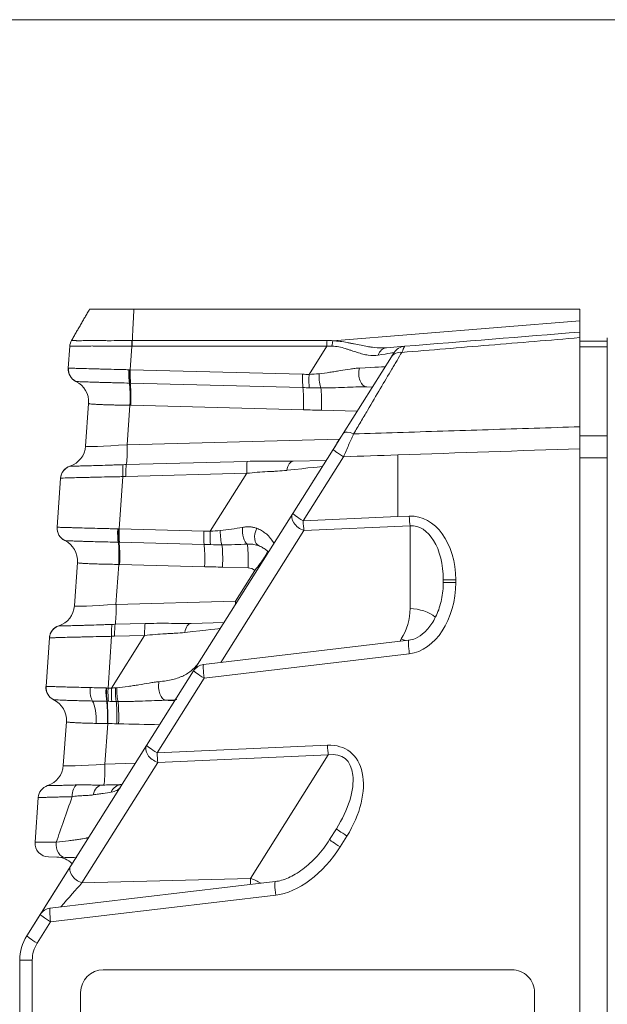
# Model space of a CAD drawing. Header units: millimetres. Extents: x 0 to 837, y 0 to 589.
# Tile 87 of 166: x 476 to 489, y 359 to 380. Entities that reach past the tile are written whole.
import ezdxf

# ---------------------------------------------------------------- set-up
doc = ezdxf.new("R2010")
doc.units = ezdxf.units.MM
doc.layers.add('1', color=7, linetype='Continuous', true_color=0xffffff)

msp = doc.modelspace()

# ---------------------------------------------------------------- linework, layer by layer
at = {"layer": '1', "color": 251, "linetype": 'Continuous', "lineweight": 18}
msp.add_line((510.845, 380.215), (373.329, 380.215), dxfattribs=at)
at = {"layer": '1', "color": 143, "linetype": 'Continuous', "lineweight": 18}
for p, q in [((478.402, 373.859), (488.195, 373.859)), ((488.195, 373.859), (488.195, 373.608)), ((488.195, 373.608), (488.195, 373.359)), ((488.195, 373.235), (488.195, 371.279)), ((488.795, 373.234), (488.795, 371.28)), ((476.961, 372.566), (476.995, 373.046)), ((483.946, 373.014), (484.345, 373.046)), ((484.055, 372.812), (484.115, 372.907)), ((482.998, 371.134), (484.055, 372.812)), ((483.638, 372.15), (483.519, 372.153)), ((477.343, 370.856), (477.408, 371.792)), ((482.775, 370.78), (482.998, 371.134)), ((481.89, 369.375), (482.775, 370.78)), ((488.795, 250.923), (488.795, 370.796)), ((481.9, 370.523), (482.625, 370.542)), ((476.717, 369.073), (476.792, 370.151)), ((476.792, 370.151), (476.792, 370.151)), ((479.714, 365.921), (481.89, 369.375)), ((477.098, 367.349), (477.164, 368.298)), ((485.195, 367.862), (485.195, 367.916)), ((479.658, 366.964), (480.383, 366.983)), ((476.473, 365.579), (476.547, 366.644)), ((484.437, 366.592), (479.932, 366.059)), ((478.682, 364.283), (479.714, 365.921)), ((476.852, 363.843), (476.92, 364.804)), ((477.016, 361.639), (478.682, 364.283)), ((477.703, 363.413), (477.734, 363.414)), ((476.233, 362.157), (476.302, 363.138)), ((482.699, 362.217), (482.849, 362.455)), ((476.895, 361.827), (476.525, 361.836)), ((476.049, 360.104), (477.016, 361.639)), ((476.049, 360.104), (477.016, 361.639)), ((476.433, 360.712), (477.016, 361.639)), ((481.504, 361.295), (476.563, 360.71)), ((476.049, 360.104), (476.344, 360.572)), ((475.895, 262.148), (475.895, 359.571))]:
    msp.add_line(p, q, dxfattribs=at)
at = {"layer": '1', "color": 143, "linetype": 'Continuous', "lineweight": 13}
for p, q in [((482.769, 373.167), (488.195, 373.608)), ((478.367, 373.174), (482.642, 373.174)), ((478.359, 373.047), (478.323, 372.53)), ((482.638, 373.048), (478.364, 373.048)), ((482.247, 372.427), (482.638, 373.048)), ((478.323, 372.53), (482.106, 372.431)), ((482.113, 372.139), (478.33, 372.238)), ((478.315, 371.751), (478.255, 370.886)), ((482.125, 371.652), (478.333, 371.751)), ((483.304, 371.619), (482.517, 371.64)), ((478.255, 370.886), (482.919, 371.008)), ((478.236, 370.45), (480.891, 370.519)), ((483.005, 370.621), (482.119, 369.215)), ((484.195, 370.661), (484.195, 369.307)), ((476.999, 370.415), (476.999, 370.415)), ((480.88, 370.257), (478.225, 370.188)), ((480.078, 368.984), (480.88, 370.257)), ((478.159, 370.185), (478.079, 369.037)), ((482.119, 369.215), (484.195, 369.307)), ((484.195, 369.307), (484.448, 369.318)), ((478.079, 369.037), (479.937, 368.988)), ((482.136, 369.003), (480.309, 366.103)), ((484.465, 369.106), (482.136, 369.003)), ((484.465, 367.287), (484.465, 369.106)), ((479.944, 368.696), (478.086, 368.744)), ((478.071, 368.258), (478.009, 367.38)), ((479.956, 368.208), (478.089, 368.257)), ((480.908, 368.182), (480.348, 368.197)), ((480.631, 367.448), (481.059, 368.127)), ((485.195, 367.916), (485.471, 367.916)), ((485.471, 367.916), (485.471, 367.862)), ((485.195, 367.862), (485.471, 367.862)), ((478.009, 367.38), (480.631, 367.448)), ((476.754, 366.909), (476.754, 366.909)), ((477.991, 366.943), (478.649, 366.96)), ((477.914, 366.679), (477.835, 365.544)), ((477.91, 365.542), (478.638, 366.698)), ((478.638, 366.698), (477.98, 366.681)), ((484.24, 366.569), (484.272, 366.62)), ((484.448, 366.294), (479.943, 365.761)), ((479.943, 365.761), (478.911, 364.123)), ((477.827, 364.765), (477.764, 363.873)), ((478.911, 364.123), (482.653, 364.288)), ((482.67, 364.076), (478.928, 363.911)), ((480.961, 361.364), (482.67, 364.076)), ((478.928, 363.911), (477.262, 361.267)), ((477.764, 363.873), (478.435, 363.891)), ((476.508, 363.402), (476.509, 363.402)), ((483.078, 362.295), (482.929, 362.057)), ((477.262, 361.267), (480.961, 361.364)), ((481.515, 360.997), (476.574, 360.413)), ((476.574, 360.413), (476.278, 359.944)), ((475.895, 359.571), (476.171, 359.571)), ((476.171, 359.571), (476.171, 262.148))]:
    msp.add_line(p, q, dxfattribs=at)
at = {"layer": '1', "color": 252, "linetype": 'Continuous', "lineweight": 18}
for p, q in [((488.195, 373.159), (488.795, 373.159)), ((488.195, 371.279), (488.195, 371.08)), ((488.795, 371.28), (488.795, 371.08)), ((488.195, 370.596), (488.195, 371.08)), ((488.795, 371.08), (488.795, 370.796))]:
    msp.add_line(p, q, dxfattribs=at)
at = {"layer": '1', "color": 252, "linetype": 'Continuous', "lineweight": 13}
for p, q in [((488.795, 373.034), (488.195, 373.034)), ((488.195, 371.08), (488.795, 371.08)), ((488.795, 370.596), (488.195, 370.596))]:
    msp.add_line(p, q, dxfattribs=at)
at = {"layer": '1', "color": 18, "linetype": 'Continuous', "lineweight": 18}
for p, q in [((486.7, 359.359), (477.73, 359.359)), ((477.231, 358.859), (477.231, 341.859)), ((487.198, 341.859), (487.198, 358.859))]:
    msp.add_line(p, q, dxfattribs=at)
at = {"layer": '1', "color": 143, "linetype": 'Continuous', "lineweight": 18}
for centre, radius, start, end in [((484.369, 372.747), 0.3, 94.648, 147.7895), ((477.26, 372.545), 0.3, 176, 243.9757), ((476.844, 370.891), 0.5, 288.0243, 356), ((477.092, 370.13), 0.3, 108.0243, 176), ((477.016, 369.052), 0.3, 176, 243.9757), ((476.599, 367.384), 0.5, 288.0243, 356), ((476.846, 366.624), 0.3, 108.0243, 176), ((479.968, 365.761), 0.3, 96.7486, 147.7895), ((476.772, 365.558), 0.3, 176, 243.9757), ((476.354, 363.878), 0.5, 288.0243, 356), ((476.601, 363.117), 0.3, 108.0243, 176), ((476.533, 362.136), 0.3, 176, 268.5), ((476.695, 361.332), 0.5, 45.3189, 88.5), ((476.598, 360.413), 0.3, 96.7486, 147.7895), ((476.895, 359.571), 1, 147.7895, 180)]:
    msp.add_arc(centre, radius, start, end, dxfattribs=at)
at = {"layer": '1', "color": 143, "linetype": 'Continuous', "lineweight": 13}
for centre, radius, start, end in [((480.902, 367.932), 0.25, 51.0736, 88.5), ((476.871, 359.571), 0.7, 147.7895, 180)]:
    msp.add_arc(centre, radius, start, end, dxfattribs=at)
at = {"layer": '1', "color": 143, "linetype": 'Continuous', "lineweight": 18}
for centre, major_axis, ratio, start_param, end_param in [((477.294, 373.025), (0.299, -0.021), 0.999986, 2.687809, 3.141593), ((477.261, 372.545), (-0.132, -0.27), 0.999868, 5.095789, 6.283185), ((476.909, 371.827), (-0.499, 0.035), 0.999999, 3.141593, 4.326301), ((477.092, 370.13), (0.299, -0.021), 0.999911, 2.733065, 3.141593), ((476.665, 368.333), (0.499, -0.035), 0.999999, 0, 1.184708), ((476.846, 366.623), (-0.299, 0.021), 0.999911, 5.862923, 6.283185), ((476.772, 365.558), (0.132, 0.27), 0.999868, 1.954197, 3.141593), ((476.773, 365.558), (0.126, 0.272), 0.998812, 1.932224, 3.120736), ((476.421, 364.839), (-0.499, 0.035), 0.999999, 3.141593, 4.326301)]:
    msp.add_ellipse(centre, major_axis=major_axis, ratio=ratio, start_param=start_param, end_param=end_param, dxfattribs=at)
at = {"layer": '1', "color": 143, "linetype": 'Continuous', "lineweight": 13}
for centre, major_axis, ratio, start_param, end_param in [((478.385, 373.023), (-0.005, 0.3), 0.086118, 1.045864, 1.488242), ((482.665, 373.024), (0, 0.3), 0.087443, 1.047198, 1.489655), ((480.122, 369.383), (2.94, 3.56), 0.301184, 0.224371, 0.286894), ((480.099, 369.533), (3.062, 3.471), 0.359101, 0.244261, 0.306784), ((482.792, 373.017), (0.035, 0.298), 0.152544, 1.061165, 1.473753), ((483.97, 372.715), (-0.024, 0.299), 0.752324, 0, 1.043453), ((482.127, 372.565), (1.988, 0.342), 0.002462, 6.28097, 6.886789), ((484.309, 372.652), (-0.254, 0.16), 0.81348, 5.277776, 6.283185), ((477.262, 372.545), (-0.126, -0.272), 0.998812, 5.073817, 6.262329), ((478.323, 372.506), (-0.005, -0.3), 0.110731, 4.631694, 5.818585), ((478.34, 372.506), (-0.007, -0.3), 0.0966, 4.632952, 5.819588), ((478.349, 372.506), (-0.008, -0.3), 0.089526, 4.633564, 5.819964), ((482.132, 372.407), (-0.008, -0.3), 0.089526, 4.633564, 5.819964), ((482.273, 372.403), (-0.009, -0.3), 0.089905, 4.634, 5.8204), ((482.524, 372.401), (0.006, -0.3), 0.186297, 4.564253, 5.830813), ((483.527, 372.453), (-0.008, -0.3), 0.630219, 4.336656, 6.283185), ((482.08, 372.491), (1.839, 0.105), 0.002954, 6.28108, 7.088394), ((478.272, 371.792), (0.014, 0.5), 0.089599, 4.633649, 5.819655), ((478.29, 371.791), (0.013, 0.5), 0.089526, 4.633564, 5.81992), ((482.081, 371.692), (0.013, 0.5), 0.089526, 4.633564, 5.819964), ((482.474, 371.68), (0.013, 0.5), 0.089526, 4.633564, 5.837385), ((483.252, 370.974), (-0.254, 0.16), 0.394384, 5.056053, 6.283185), ((478.35, 370.93), (1.008, 0.075), 0.036781, 3.136273, 4.614339), ((478.211, 370.927), (0.013, -0.5), 0.085301, 0.300994, 1.487394), ((483.029, 370.621), (-0.254, 0.16), 0.043295, 0, 1.502181), ((480.906, 370.233), (-0.008, 0.3), 0.085301, 0.300994, 1.487394), ((481.908, 370.223), (0.008, -0.3), 0.512573, 3.141593, 4.362434), ((477.092, 370.13), (0.299, -0.021), 0.999911, 1.953257, 2.733065), ((478.185, 370.161), (-0.013, 0.3), 0.083918, 0.296851, 1.485996), ((478.251, 370.163), (-0.008, 0.3), 0.085301, 0.300994, 1.487394), ((480.63, 370.19), (1.909, 0.217), 0.002715, 6.281012, 7.219727), ((482.143, 369.215), (0.254, -0.16), 0.654571, 3.141593, 5.074911), ((482.143, 369.215), (-0.254, 0.16), 0.043295, 0, 1.502181), ((482.143, 369.215), (0.013, -0.3), 0.080955, 4.708805, 5.494834), ((484.421, 367.831), (0.119, 1.485), 0.702494, 4.826127, 6.370744), ((484.473, 369.318), (0.013, -0.3), 0.080955, 4.708805, 5.494834), ((477.016, 369.052), (0.132, 0.27), 0.999868, 1.954197, 3.141593), ((477.017, 369.051), (0.126, 0.272), 0.998812, 1.932224, 3.120736), ((478.079, 369.013), (0.005, 0.3), 0.110731, 1.490102, 2.676992), ((478.096, 369.012), (-0.007, -0.3), 0.0966, 4.632952, 5.819588), ((478.105, 369.012), (0.008, 0.3), 0.089526, 1.491972, 2.678371), ((479.963, 368.964), (0.008, 0.3), 0.089526, 1.491972, 2.678371), ((480.104, 368.96), (0.009, 0.3), 0.089905, 1.492408, 2.678807), ((480.354, 368.958), (-0.006, 0.3), 0.186297, 1.42266, 2.68922), ((480.905, 368.989), (-0.022, 0.299), 0.396805, 1.261909, 2.828959), ((481.269, 368.939), (0.117, 0.276), 0.664207, 1.447029, 3.141593), ((484.445, 367.831), (0.076, 1.275), 0.585237, 4.814407, 6.359024), ((478.027, 368.298), (-0.014, -0.5), 0.089599, 1.492056, 2.678063), ((478.045, 368.298), (-0.013, -0.5), 0.089526, 1.491972, 2.678327), ((479.912, 368.249), (-0.013, -0.5), 0.089526, 1.491972, 2.678371), ((480.305, 368.237), (0.013, 0.5), 0.089526, 4.633564, 5.837385), ((480.865, 368.222), (0.013, 0.5), 0.089526, 4.633564, 5.995792), ((481.015, 368.167), (-0.314, -0.389), 0.118734, 1.562503, 3.141593), ((484.421, 367.776), (0.119, 1.485), 0.702494, 3.281511, 4.826127), ((480.588, 367.489), (-0.013, 0.5), 0.085301, 4.488242, 4.628986), ((478.105, 367.424), (1.008, 0.075), 0.036781, 3.136273, 4.614339), ((477.966, 367.42), (0.013, -0.5), 0.085301, 0.300994, 1.487394), ((483.215, 367.287), (1.25, 0), 1, 5.721005, 6.283185), ((484.445, 366.757), (0.75, 0), 0.707107, 0.705793, 1.544616), ((476.846, 366.623), (-0.299, 0.021), 0.999911, 5.09485, 5.862923), ((477.94, 366.655), (-0.013, 0.3), 0.083918, 0.296851, 1.485996), ((478.006, 366.657), (0.008, -0.3), 0.085301, 3.442587, 4.628986), ((478.664, 366.674), (-0.008, 0.3), 0.085301, 0.300994, 1.487394), ((479.666, 366.664), (0.008, -0.3), 0.512573, 3.141593, 4.362434), ((478.388, 366.631), (1.909, 0.217), 0.002715, 6.281012, 7.219727), ((484.253, 366.09), (0.635, -0.4), 0.654571, 1.793606, 1.933318), ((484.473, 366.294), (-0.035, 0.298), 0.080476, 0.006361, 1.561274), ((479.968, 365.761), (-0.254, 0.16), 0.043295, 0, 1.502181), ((479.968, 365.761), (-0.035, 0.298), 0.080476, 0.00001, 1.561274), ((477.547, 365.525), (0.007, 0.3), 0.35166, 1.483577, 2.670059), ((477.825, 365.52), (0.004, 0.3), 0.118205, 1.489377, 2.676326), ((477.833, 365.52), (0.004, 0.3), 0.11168, 1.48978, 2.676723), ((477.861, 365.52), (0.008, 0.3), 0.089493, 1.491934, 2.678334), ((477.936, 365.518), (0.008, 0.3), 0.089545, 1.491994, 2.678393), ((478.033, 365.516), (0.002, 0.3), 0.127641, 1.465731, 2.678802), ((478.071, 365.516), (-0.001, 0.3), 0.142144, 1.454945, 2.680127), ((479.117, 365.574), (-0.006, 0.3), 0.580697, 1.187611, 3.062749), ((479.851, 368.25), (44.417, -0.925), 0.067314, 4.697071, 4.701469), ((477.403, 364.815), (0.013, 0.5), 0.343506, 4.626959, 5.813292), ((477.773, 364.806), (0.012, 0.5), 0.095877, 4.633171, 5.819131), ((477.783, 364.806), (0.013, 0.5), 0.089454, 4.633482, 5.819447), ((477.984, 364.801), (0.012, 0.5), 0.089417, 4.63344, 5.822484), ((478.023, 364.8), (0.012, 0.5), 0.089278, 4.633282, 5.824793), ((479.895, 368.21), (44.413, -0.884), 0.078542, 4.67278, 4.69311), ((478.936, 364.123), (0.254, -0.16), 0.654571, 3.141593, 5.074911), ((478.936, 364.123), (-0.254, 0.16), 0.043295, 0, 1.502181), ((482.143, 362.78), (0.976, 1.383), 0.619087, 4.796741, 6.730059), ((482.677, 364.288), (0.013, -0.3), 0.080955, 4.708805, 5.494834), ((478.936, 364.123), (0.013, -0.3), 0.080955, 4.708805, 5.494834), ((482.168, 362.78), (0.846, 1.233), 0.500283, 4.790842, 6.72416), ((477.86, 363.917), (1.008, 0.075), 0.036781, 3.136273, 4.614339), ((477.721, 363.914), (-0.013, 0.5), 0.085301, 3.141593, 4.628986), ((476.601, 363.117), (-0.299, 0.021), 0.999911, 5.09485, 6.283185), ((477.196, 363.129), (0.01, -0.3), 0.500098, 3.407744, 4.59483), ((477.711, 363.113), (0.008, -0.3), 0.699306, 3.141593, 4.402215), ((478.143, 363.124), (0.008, -0.3), 0.901843, 3.141593, 4.223593), ((478.008, 366.027), (1.886, 5.475), 0.005038, 3.929306, 4.162849), ((483.103, 362.295), (-0.254, 0.16), 0.043295, 0, 1.502181), ((477.733, 362.105), (1.5, -0.052), 0.015001, 2.334566, 3.141069), ((476.902, 362.127), (-0.008, -0.3), 0.691468, 4.627943, 6.283185), ((481.991, 362.539), (1.002, 1.427), 0.600947, 3.634959, 4.795406), ((482.953, 362.057), (-0.254, 0.16), 0.043295, 0, 1.502181), ((477.27, 361.479), (0.254, -0.16), 0.654571, 3.141593, 5.074911), ((476.772, 360.689), (0.713, 0.819), 0.012841, 0.798834, 1.521978), ((480.941, 360.833), (-0.635, 0.4), 0.654571, 4.734979, 5.074911), ((480.918, 360.798), (0.013, 0.801), 0.059026, 5.285886, 5.498604), ((481.539, 360.997), (-0.035, 0.298), 0.080476, 0.003792, 1.561274), ((476.598, 360.413), (-0.254, 0.16), 0.043295, 0, 1.502181), ((476.598, 360.413), (-0.035, 0.298), 0.080476, 0.00001, 1.561274), ((476.303, 359.944), (-0.254, 0.16), 0.043295, 0, 1.502181)]:
    msp.add_ellipse(centre, major_axis=major_axis, ratio=ratio, start_param=start_param, end_param=end_param, dxfattribs=at)
at = {"layer": '1', "color": 18, "linetype": 'Continuous', "lineweight": 18}
for centre, start_param, end_param in [((477.73, 358.859), 3.141593, 4.712389), ((486.7, 358.859), 1.570796, 3.141593)]:
    msp.add_ellipse(centre, major_axis=(0, -0.5), ratio=0.996711, start_param=start_param, end_param=end_param, dxfattribs=at)
at = {"layer": '1', "color": 143, "linetype": 'Continuous', "lineweight": 18}
for points, degree in [([(477.034, 373.175), (477.429, 373.859)], 1), ([(484.345, 373.046), (485.628, 373.151), (486.912, 373.255), (488.195, 373.359)], 3), ([(477.129, 372.276), (477.129, 372.276), (477.129, 372.276), (477.13, 372.275)], 3), ([(477.13, 372.275), (477.129, 372.276), (477.129, 372.276), (477.129, 372.276)], 3), ([(488.195, 370.797), (488.195, 340.665)], 1), ([(476.885, 368.782), (476.885, 368.782), (476.885, 368.782), (476.885, 368.782)], 3), ([(476.885, 368.782), (476.885, 368.782), (476.885, 368.782), (476.885, 368.782)], 3), ([(476.473, 365.579), (476.473, 365.58), (476.474, 365.58), (476.474, 365.58)], 3), ([(476.64, 365.289), (476.64, 365.289), (476.64, 365.289), (476.64, 365.289)], 3), ([(477.152, 361.82), (477.072, 361.822), (476.986, 361.824), (476.895, 361.827)], 3), ([(475.895, 359.573), (475.895, 359.574), (475.895, 359.574), (475.895, 359.575)], 3)]:
    msp.add_open_spline(points, degree=degree, dxfattribs=at)
for points, knots in [([(477.429, 373.859), (477.429, 373.859), (477.429, 373.859), (477.44, 373.859), (477.565, 373.859), (477.942, 373.859), (478.168, 373.859), (478.402, 373.859)], [0, 0, 0, 0, 0.02412, 0.02412, 0.555511, 0.555511, 1, 1, 1, 1]), ([(488.195, 373.359), (488.195, 373.359), (488.195, 373.354), (488.195, 373.338), (488.195, 373.323), (488.195, 373.317), (488.195, 373.304), (488.195, 373.297), (488.195, 373.273), (488.195, 373.255), (488.195, 373.235)], [0, 0, 0, 0, 0.25, 0.5, 0.5, 0.625, 0.625, 0.75, 0.75, 1, 1, 1, 1]), ([(477.034, 373.175), (477.023, 373.156), (477.014, 373.135), (477.001, 373.091), (476.996, 373.069), (476.995, 373.046)], [0, 0, 0, 0, 0.5, 0.5, 1, 1, 1, 1]), ([(484.055, 372.812), (484.064, 372.827), (484.073, 372.84), (484.088, 372.864), (484.094, 372.874), (484.105, 372.89), (484.112, 372.903), (484.115, 372.907), (484.115, 372.907)], [0, 0, 0, 0, 0.250194, 0.250194, 0.500388, 0.500388, 0.750582, 1, 1, 1, 1]), ([(482.775, 370.78), (482.814, 370.841), (482.851, 370.901), (482.907, 370.99), (482.926, 371.019), (482.953, 371.063), (482.962, 371.077), (482.98, 371.106), (482.989, 371.12), (482.998, 371.134)], [0, 0, 0, 0, 0.5, 0.5, 0.75, 0.75, 0.875, 0.875, 1, 1, 1, 1]), ([(488.195, 371.279), (488.195, 371.242), (488.195, 371.166), (488.195, 371.087), (488.195, 371.026), (488.195, 371.006), (488.195, 370.964), (488.195, 370.944), (488.195, 370.881), (488.195, 370.839), (488.195, 370.797)], [0, 0, 0, 0, 0.25, 0.5, 0.5, 0.625, 0.625, 0.75, 0.75, 1, 1, 1, 1]), ([(480.891, 370.519), (480.978, 370.521), (481.064, 370.523), (481.235, 370.524), (481.32, 370.523), (481.488, 370.522), (481.572, 370.521), (481.738, 370.521), (481.82, 370.521), (481.9, 370.523)], [0, 0, 0, 0, 0.25, 0.25, 0.5, 0.5, 0.75, 0.75, 1, 1, 1, 1]), ([(482.374, 370.143), (482.374, 370.143), (482.367, 370.133), (482.346, 370.1), (482.313, 370.047), (482.307, 370.037)], [0, 0, 0, 0, 0.302536, 0.879795, 1, 1, 1, 1]), ([(481.366, 368.524), (481.36, 368.53), (481.353, 368.536), (481.336, 368.551), (481.326, 368.559), (481.294, 368.583), (481.271, 368.6), (481.216, 368.632), (481.186, 368.648), (481.151, 368.663)], [0, 0, 0, 0, 0.134087, 0.134087, 0.307269, 0.307269, 0.653635, 0.653635, 1, 1, 1, 1]), ([(485.195, 367.862), (485.195, 367.799), (485.185, 367.611), (485.123, 367.311), (484.982, 366.998), (484.8, 366.767), (484.611, 366.633), (484.488, 366.6), (484.437, 366.592)], [0, 0, 0, 0, 0.117005, 0.354626, 0.573072, 0.757647, 0.905045, 1, 1, 1, 1]), ([(478.649, 366.96), (478.736, 366.963), (478.822, 366.964), (478.993, 366.965), (479.078, 366.965), (479.246, 366.964), (479.33, 366.963), (479.496, 366.962), (479.578, 366.962), (479.658, 366.964)], [0, 0, 0, 0, 0.25, 0.25, 0.5, 0.5, 0.75, 0.75, 1, 1, 1, 1]), ([(477.703, 363.413), (477.747, 363.414), (477.789, 363.415), (477.849, 363.417), (477.869, 363.417), (477.908, 363.418), (477.927, 363.419), (478.018, 363.421), (478.081, 363.423), (478.135, 363.424)], [0, 0, 0, 0, 0.25, 0.25, 0.375, 0.375, 0.5, 0.5, 1, 1, 1, 1]), ([(482.699, 362.217), (482.658, 362.153), (482.53, 361.967), (482.286, 361.697), (481.971, 361.458), (481.704, 361.333), (481.551, 361.302), (481.504, 361.295)], [0, 0, 0, 0, 0.147006, 0.436917, 0.697382, 0.908416, 1, 1, 1, 1])]:
    msp.add_open_spline(points, degree=3, knots=knots, dxfattribs=at)
at = {"layer": '1', "color": 143, "linetype": 'Continuous', "lineweight": 13}
for points, degree in [([(478.402, 373.859), (478.367, 373.173)], 1), ([(478.361, 373.173), (478.363, 373.173), (478.365, 373.173), (478.367, 373.173)], 3), ([(478.364, 373.047), (478.362, 373.047), (478.361, 373.047), (478.359, 373.047)], 3), ([(476.961, 372.566), (476.961, 372.566), (476.961, 372.567), (476.961, 372.567)], 3), ([(476.961, 372.567), (476.962, 372.567), (476.962, 372.567), (476.963, 372.567)], 3), ([(478.29, 372.531), (478.298, 372.531), (478.305, 372.531), (478.312, 372.531)], 3), ([(478.312, 372.531), (478.316, 372.53), (478.319, 372.53), (478.323, 372.53)], 3), ([(482.106, 372.431), (482.153, 372.43), (482.2, 372.429), (482.247, 372.427)], 3), ([(482.247, 372.427), (482.321, 372.431), (482.395, 372.436), (482.467, 372.444)], 3), ([(478.321, 372.238), (478.316, 372.238), (478.31, 372.238), (478.304, 372.238)], 3), ([(478.33, 372.238), (478.327, 372.238), (478.324, 372.238), (478.321, 372.238)], 3), ([(482.253, 372.135), (482.206, 372.136), (482.16, 372.138), (482.113, 372.139)], 3), ([(482.505, 372.131), (482.421, 372.131), (482.337, 372.132), (482.253, 372.135)], 3), ([(478.333, 371.751), (478.327, 371.751), (478.321, 371.751), (478.315, 371.751)], 3), ([(482.517, 371.64), (482.452, 371.642), (482.321, 371.646), (482.19, 371.65), (482.125, 371.652)], 3), ([(488.195, 370.797), (486.862, 370.752), (485.528, 370.706), (484.195, 370.661)], 3), ([(484.195, 370.661), (483.798, 370.648), (483.402, 370.634), (483.005, 370.621)], 3), ([(478.166, 370.447), (478.189, 370.448), (478.213, 370.449), (478.236, 370.45)], 3), ([(478.225, 370.188), (478.203, 370.187), (478.181, 370.186), (478.159, 370.185)], 3), ([(476.717, 369.073), (476.717, 369.073), (476.717, 369.073), (476.717, 369.073)], 3), ([(476.717, 369.073), (476.717, 369.073), (476.718, 369.073), (476.719, 369.073)], 3), ([(478.046, 369.038), (478.053, 369.037), (478.061, 369.037), (478.068, 369.037)], 3), ([(478.068, 369.037), (478.071, 369.037), (478.075, 369.037), (478.079, 369.037)], 3), ([(479.937, 368.988), (479.984, 368.987), (480.031, 368.985), (480.078, 368.984)], 3), ([(480.078, 368.984), (480.152, 368.988), (480.225, 368.993), (480.298, 369.001)], 3), ([(478.077, 368.744), (478.071, 368.745), (478.065, 368.745), (478.059, 368.745)], 3), ([(478.086, 368.744), (478.083, 368.744), (478.08, 368.744), (478.077, 368.744)], 3), ([(480.084, 368.692), (480.037, 368.693), (479.991, 368.694), (479.944, 368.696)], 3), ([(480.336, 368.688), (480.252, 368.687), (480.168, 368.689), (480.084, 368.692)], 3), ([(478.089, 368.257), (478.083, 368.258), (478.077, 368.258), (478.071, 368.258)], 3), ([(480.348, 368.197), (480.283, 368.198), (480.152, 368.203), (480.021, 368.207), (479.956, 368.208)], 3), ([(477.921, 366.941), (477.944, 366.942), (477.967, 366.942), (477.991, 366.943)], 3), ([(477.98, 366.681), (477.958, 366.681), (477.936, 366.68), (477.914, 366.679)], 3), ([(476.473, 365.579), (476.473, 365.579), (476.473, 365.579), (476.473, 365.579)], 3), ([(477.8, 365.545), (477.812, 365.545), (477.823, 365.544), (477.835, 365.544)], 3), ([(477.835, 365.544), (477.86, 365.543), (477.885, 365.543), (477.91, 365.542)], 3), ([(477.91, 365.542), (477.938, 365.544), (477.967, 365.546), (477.995, 365.548)], 3), ([(477.995, 365.548), (478.006, 365.549), (478.018, 365.55), (478.029, 365.551)], 3), ([(479.348, 365.29), (479.274, 365.282), (479.194, 365.277), (479.109, 365.275)], 3), ([(477.806, 365.253), (477.752, 365.254), (477.646, 365.255), (477.543, 365.257), (477.493, 365.259)], 3), ([(477.814, 365.252), (477.811, 365.252), (477.809, 365.253), (477.806, 365.253)], 3), ([(477.842, 365.252), (477.833, 365.252), (477.823, 365.252), (477.814, 365.252)], 3), ([(477.917, 365.25), (477.892, 365.25), (477.867, 365.251), (477.842, 365.252)], 3), ([(478.015, 365.248), (477.982, 365.248), (477.949, 365.249), (477.917, 365.25)], 3), ([(478.053, 365.248), (478.04, 365.248), (478.028, 365.248), (478.015, 365.248)], 3), ([(477.82, 364.765), (477.778, 364.766), (477.694, 364.766), (477.613, 364.767), (477.573, 364.768)], 3), ([(477.827, 364.765), (477.824, 364.765), (477.822, 364.765), (477.82, 364.765)], 3), ([(478.027, 364.76), (477.96, 364.762), (477.893, 364.764), (477.827, 364.765)], 3), ([(478.067, 364.759), (478.054, 364.759), (478.04, 364.76), (478.027, 364.76)], 3)]:
    msp.add_open_spline(points, degree=degree, dxfattribs=at)
for points, knots in [([(478.359, 373.047), (478.336, 373.047), (478.313, 373.047), (478.267, 373.047), (478.244, 373.047), (478.175, 373.047), (478.13, 373.047), (477.997, 373.047), (477.911, 373.048), (477.787, 373.049), (477.746, 373.049), (477.667, 373.05), (477.591, 373.051), (477.52, 373.052), (477.451, 373.052), (477.419, 373.051), (477.324, 373.05), (477.269, 373.049), (477.196, 373.048), (477.173, 373.048), (477.142, 373.047), (477.132, 373.047), (477.113, 373.047), (477.105, 373.047), (477.063, 373.047), (477.038, 373.047), (477.012, 373.047), (477.006, 373.047), (476.999, 373.047), (476.998, 373.047), (476.995, 373.047), (476.995, 373.046), (476.995, 373.046)], [0, 0, 0, 0, 0.03125, 0.03125, 0.0625, 0.0625, 0.125, 0.125, 0.25, 0.25, 0.3125, 0.3125, 0.375, 0.4375, 0.4375, 0.5, 0.5, 0.625, 0.625, 0.6875, 0.6875, 0.71875, 0.71875, 0.75, 0.75, 0.875, 0.875, 0.9375, 0.9375, 0.96875, 0.96875, 1, 1, 1, 1]), ([(477.034, 373.175), (477.034, 373.175), (477.035, 373.175), (477.037, 373.175), (477.038, 373.174), (477.045, 373.174), (477.051, 373.173), (477.076, 373.171), (477.1, 373.17), (477.141, 373.169), (477.149, 373.169), (477.168, 373.169), (477.196, 373.169), (477.229, 373.169), (477.3, 373.169), (477.354, 373.17), (477.446, 373.171), (477.478, 373.171), (477.544, 373.171), (477.613, 373.17), (477.687, 373.17), (477.764, 373.169), (477.804, 373.169), (477.925, 373.169), (478.008, 373.169), (478.138, 373.17), (478.181, 373.17), (478.248, 373.171), (478.271, 373.172), (478.316, 373.172), (478.338, 373.173), (478.361, 373.173)], [0, 0, 0, 0, 0.03125, 0.03125, 0.0625, 0.0625, 0.125, 0.125, 0.25, 0.25, 0.28125, 0.28125, 0.3125, 0.375, 0.375, 0.5, 0.5, 0.5625, 0.5625, 0.625, 0.6875, 0.6875, 0.75, 0.75, 0.875, 0.875, 0.9375, 0.9375, 0.96875, 0.96875, 1, 1, 1, 1]), ([(478.367, 373.174), (478.366, 373.155), (478.365, 373.134), (478.364, 373.092), (478.364, 373.07), (478.364, 373.048)], [0, 0, 0, 0, 0.5, 0.5, 1, 1, 1, 1]), ([(482.769, 373.167), (482.823, 373.164), (482.876, 373.16), (482.982, 373.146), (483.034, 373.138), (483.112, 373.124), (483.137, 373.119), (483.188, 373.109), (483.214, 373.104), (483.289, 373.088), (483.339, 373.077), (483.437, 373.058), (483.485, 373.049), (483.557, 373.036), (483.581, 373.033), (483.628, 373.026), (483.652, 373.023), (483.768, 373.01), (483.857, 373.007), (483.946, 373.014)], [0, 0, 0, 0, 0.125, 0.125, 0.25, 0.25, 0.3125, 0.3125, 0.375, 0.375, 0.5, 0.5, 0.625, 0.625, 0.6875, 0.6875, 0.75, 0.75, 1, 1, 1, 1]), ([(488.195, 373.235), (487.531, 373.18), (486.867, 373.125), (486.201, 373.07), (486.199, 373.07), (485.559, 373.017), (484.921, 372.964), (484.283, 372.912)], [0, 0, 0, 0, 0.509199, 0.509199, 0.510675, 0.510675, 1, 1, 1, 1]), ([(483.763, 372.849), (483.693, 372.838), (483.621, 372.839), (483.526, 372.853), (483.507, 372.857), (483.468, 372.865), (483.448, 372.87), (483.388, 372.885), (483.347, 372.897), (483.264, 372.924), (483.222, 372.938), (483.156, 372.96), (483.134, 372.968), (483.089, 372.982), (483.066, 372.99), (482.996, 373.01), (482.949, 373.023), (482.851, 373.042), (482.801, 373.049), (482.75, 373.051)], [0, 0, 0, 0, 0.25, 0.25, 0.3125, 0.3125, 0.375, 0.375, 0.5, 0.5, 0.625, 0.625, 0.6875, 0.6875, 0.75, 0.75, 0.875, 0.875, 1, 1, 1, 1]), ([(484.283, 372.912), (484.25, 372.856), (484.215, 372.797), (484.16, 372.705), (484.141, 372.673), (484.103, 372.609), (484.084, 372.576), (483.985, 372.408), (483.9, 372.265), (483.723, 371.964), (483.629, 371.806), (483.507, 371.598), (483.482, 371.557), (483.432, 371.472), (483.406, 371.429), (483.33, 371.299), (483.278, 371.211), (483.226, 371.122)], [0, 0, 0, 0, 0.125, 0.125, 0.1875, 0.1875, 0.25, 0.25, 0.5, 0.5, 0.75, 0.75, 0.8125, 0.8125, 0.875, 0.875, 1, 1, 1, 1]), ([(484.345, 373.046), (484.344, 373.046), (484.341, 373.04), (484.333, 373.023), (484.325, 373.006), (484.322, 372.999), (484.315, 372.985), (484.312, 372.977), (484.301, 372.952), (484.292, 372.933), (484.283, 372.912)], [0, 0, 0, 0, 0.25, 0.5, 0.5, 0.625, 0.625, 0.75, 0.75, 1, 1, 1, 1]), ([(476.963, 372.567), (476.967, 372.567), (476.979, 372.566), (477.008, 372.565), (477.019, 372.565), (477.039, 372.564), (477.046, 372.564), (477.062, 372.564), (477.07, 372.563), (477.113, 372.562), (477.154, 372.561), (477.225, 372.559), (477.251, 372.558), (477.291, 372.557), (477.305, 372.557), (477.334, 372.556), (477.349, 372.556), (477.425, 372.554), (477.49, 372.552), (477.595, 372.549), (477.632, 372.548), (477.707, 372.546), (477.746, 372.545), (477.864, 372.542), (477.946, 372.54), (478.072, 372.537), (478.115, 372.536), (478.18, 372.534), (478.202, 372.533), (478.246, 372.532), (478.268, 372.532), (478.29, 372.531)], [0, 0, 0, 0, 0.125, 0.125, 0.1875, 0.1875, 0.21875, 0.21875, 0.25, 0.25, 0.375, 0.375, 0.4375, 0.4375, 0.46875, 0.46875, 0.5, 0.5, 0.625, 0.625, 0.6875, 0.6875, 0.75, 0.75, 0.875, 0.875, 0.9375, 0.9375, 0.96875, 0.96875, 1, 1, 1, 1]), ([(482.467, 372.444), (482.547, 372.453), (482.626, 372.463), (482.742, 372.48), (482.78, 372.486), (482.857, 372.499), (482.894, 372.505), (483.007, 372.523), (483.08, 372.535), (483.186, 372.551), (483.22, 372.555), (483.288, 372.563), (483.322, 372.566), (483.354, 372.568)], [0, 0, 0, 0, 0.25, 0.25, 0.375, 0.375, 0.5, 0.5, 0.75, 0.75, 0.875, 0.875, 1, 1, 1, 1]), ([(478.304, 372.238), (478.225, 372.24), (478.147, 372.242), (478.035, 372.244), (477.997, 372.245), (477.942, 372.247), (477.924, 372.247), (477.888, 372.248), (477.87, 372.248), (477.781, 372.251), (477.715, 372.253), (477.621, 372.255), (477.59, 372.256), (477.532, 372.258), (477.503, 372.259), (477.423, 372.261), (477.375, 372.263), (477.312, 372.265), (477.293, 372.266), (477.266, 372.267), (477.257, 372.267), (477.24, 372.268), (477.233, 372.268), (477.196, 372.27), (477.173, 372.271), (477.149, 372.273), (477.143, 372.274), (477.133, 372.275), (477.131, 372.275), (477.13, 372.275)], [0, 0, 0, 0, 0.125, 0.125, 0.1875, 0.1875, 0.21875, 0.21875, 0.25, 0.25, 0.375, 0.375, 0.4375, 0.4375, 0.5, 0.5, 0.625, 0.625, 0.6875, 0.6875, 0.71875, 0.71875, 0.75, 0.75, 0.875, 0.875, 0.9375, 0.9375, 1, 1, 1, 1]), ([(483.519, 372.153), (483.48, 372.154), (483.44, 372.154), (483.359, 372.154), (483.318, 372.153), (483.194, 372.15), (483.11, 372.147), (482.939, 372.14), (482.853, 372.137), (482.68, 372.133), (482.593, 372.131), (482.505, 372.131)], [0, 0, 0, 0, 0.125, 0.125, 0.25, 0.25, 0.5, 0.5, 0.75, 0.75, 1, 1, 1, 1]), ([(478.315, 371.751), (478.253, 371.752), (478.193, 371.753), (478.104, 371.754), (478.075, 371.755), (478.032, 371.756), (478.017, 371.756), (477.989, 371.756), (477.975, 371.757), (477.905, 371.758), (477.853, 371.76), (477.78, 371.762), (477.756, 371.763), (477.722, 371.764), (477.71, 371.765), (477.688, 371.766), (477.678, 371.766), (477.626, 371.768), (477.589, 371.77), (477.549, 371.773), (477.541, 371.773), (477.526, 371.774), (477.519, 371.775), (477.498, 371.776), (477.486, 371.777), (477.453, 371.781), (477.436, 371.783), (477.419, 371.786), (477.415, 371.787), (477.41, 371.789), (477.408, 371.791), (477.408, 371.792)], [0, 0, 0, 0, 0.125, 0.125, 0.1875, 0.1875, 0.21875, 0.21875, 0.25, 0.25, 0.375, 0.375, 0.4375, 0.4375, 0.46875, 0.46875, 0.5, 0.5, 0.625, 0.625, 0.65625, 0.65625, 0.6875, 0.6875, 0.75, 0.75, 0.875, 0.875, 0.9375, 0.9375, 1, 1, 1, 1]), ([(483.226, 371.122), (483.217, 371.103), (483.208, 371.083), (483.19, 371.042), (483.181, 371.022), (483.154, 370.96), (483.135, 370.919), (483.098, 370.835), (483.061, 370.75), (483.024, 370.664), (483.005, 370.621)], [0, 0, 0, 0, 0.125, 0.125, 0.25, 0.25, 0.5, 0.5, 0.75, 1, 1, 1, 1]), ([(483.226, 371.122), (483.547, 371.132), (483.868, 371.142), (484.853, 371.173), (485.517, 371.194), (486.852, 371.236), (487.524, 371.258), (488.195, 371.279)], [0, 0, 0, 0, 0.193849, 0.193849, 0.594745, 0.594745, 1, 1, 1, 1]), ([(476.999, 370.415), (477, 370.415), (477, 370.415), (477.003, 370.415), (477.005, 370.414), (477.011, 370.414), (477.017, 370.414), (477.04, 370.414), (477.062, 370.414), (477.099, 370.415), (477.107, 370.415), (477.123, 370.415), (477.149, 370.416), (477.178, 370.417), (477.24, 370.418), (477.287, 370.419), (477.395, 370.422), (477.453, 370.424), (477.546, 370.427), (477.579, 370.428), (477.629, 370.429), (477.646, 370.43), (477.68, 370.431), (477.698, 370.431), (477.786, 370.434), (477.859, 370.437), (477.971, 370.441), (478.01, 370.442), (478.068, 370.444), (478.087, 370.445), (478.126, 370.446), (478.146, 370.447), (478.166, 370.447)], [0, 0, 0, 0, 0.03125, 0.03125, 0.0625, 0.0625, 0.125, 0.125, 0.25, 0.25, 0.28125, 0.28125, 0.3125, 0.375, 0.375, 0.5, 0.5, 0.625, 0.625, 0.6875, 0.6875, 0.71875, 0.71875, 0.75, 0.75, 0.875, 0.875, 0.9375, 0.9375, 0.96875, 0.96875, 1, 1, 1, 1]), ([(481.761, 370.322), (481.693, 370.315), (481.624, 370.31), (481.516, 370.303), (481.48, 370.301), (481.407, 370.297), (481.371, 370.296), (481.26, 370.29), (481.185, 370.285), (481.034, 370.273), (480.957, 370.266), (480.88, 370.257)], [0, 0, 0, 0, 0.25, 0.25, 0.375, 0.375, 0.5, 0.5, 0.75, 0.75, 1, 1, 1, 1]), ([(478.159, 370.185), (478.136, 370.185), (478.113, 370.184), (478.067, 370.183), (478.044, 370.183), (477.975, 370.181), (477.93, 370.18), (477.797, 370.177), (477.711, 370.176), (477.607, 370.173), (477.586, 370.173), (477.545, 370.172), (477.485, 370.17), (477.39, 370.168), (477.319, 370.167), (477.25, 370.165), (477.217, 370.164), (477.123, 370.162), (477.067, 370.16), (476.994, 370.158), (476.971, 370.158), (476.94, 370.157), (476.93, 370.156), (476.912, 370.156), (476.903, 370.155), (476.86, 370.154), (476.835, 370.153), (476.81, 370.152), (476.803, 370.152), (476.797, 370.151), (476.795, 370.151), (476.793, 370.151), (476.792, 370.151), (476.792, 370.151)], [0, 0, 0, 0, 0.03125, 0.03125, 0.0625, 0.0625, 0.125, 0.125, 0.25, 0.25, 0.28125, 0.28125, 0.3125, 0.375, 0.4375, 0.4375, 0.5, 0.5, 0.625, 0.625, 0.6875, 0.6875, 0.71875, 0.71875, 0.75, 0.75, 0.875, 0.875, 0.9375, 0.9375, 0.96875, 0.96875, 1, 1, 1, 1]), ([(476.719, 369.073), (476.723, 369.073), (476.734, 369.073), (476.763, 369.072), (476.775, 369.071), (476.795, 369.071), (476.802, 369.071), (476.817, 369.07), (476.826, 369.07), (476.868, 369.069), (476.91, 369.067), (476.981, 369.065), (477.007, 369.065), (477.047, 369.064), (477.061, 369.063), (477.09, 369.062), (477.105, 369.062), (477.18, 369.06), (477.246, 369.058), (477.351, 369.055), (477.387, 369.055), (477.463, 369.053), (477.502, 369.052), (477.62, 369.048), (477.702, 369.046), (477.828, 369.043), (477.871, 369.042), (477.936, 369.04), (477.958, 369.04), (478.002, 369.039), (478.024, 369.038), (478.046, 369.038)], [0, 0, 0, 0, 0.125, 0.125, 0.1875, 0.1875, 0.21875, 0.21875, 0.25, 0.25, 0.375, 0.375, 0.4375, 0.4375, 0.46875, 0.46875, 0.5, 0.5, 0.625, 0.625, 0.6875, 0.6875, 0.75, 0.75, 0.875, 0.875, 0.9375, 0.9375, 0.96875, 0.96875, 1, 1, 1, 1]), ([(480.298, 369.001), (480.382, 369.01), (480.464, 369.021), (480.627, 369.045), (480.707, 369.058), (480.785, 369.071)], [0, 0, 0, 0, 0.5, 0.5, 1, 1, 1, 1]), ([(480.785, 369.071), (480.814, 369.076), (480.843, 369.079), (480.885, 369.082), (480.899, 369.082), (480.927, 369.082), (480.941, 369.082), (480.981, 369.079), (481.006, 369.076), (481.055, 369.066), (481.079, 369.059), (481.101, 369.05)], [0, 0, 0, 0, 0.25, 0.25, 0.375, 0.375, 0.5, 0.5, 0.75, 0.75, 1, 1, 1, 1]), ([(481.101, 369.05), (481.138, 369.036), (481.172, 369.019), (481.232, 368.984), (481.259, 368.966), (481.295, 368.937), (481.307, 368.928), (481.328, 368.908), (481.338, 368.899), (481.367, 368.87), (481.383, 368.852), (481.411, 368.818), (481.423, 368.802), (481.443, 368.774), (481.451, 368.761), (481.461, 368.746), (481.463, 368.741), (481.468, 368.733), (481.47, 368.729), (481.475, 368.721), (481.476, 368.718), (481.476, 368.718)], [0, 0, 0, 0, 0.125, 0.125, 0.25, 0.25, 0.3125, 0.3125, 0.375, 0.375, 0.5, 0.5, 0.625, 0.625, 0.75, 0.75, 0.8125, 0.8125, 0.875, 0.875, 1, 1, 1, 1]), ([(478.059, 368.745), (477.98, 368.747), (477.903, 368.748), (477.79, 368.751), (477.753, 368.752), (477.698, 368.753), (477.68, 368.754), (477.644, 368.754), (477.626, 368.755), (477.537, 368.757), (477.47, 368.759), (477.376, 368.762), (477.346, 368.762), (477.287, 368.764), (477.259, 368.765), (477.179, 368.768), (477.131, 368.769), (477.068, 368.771), (477.048, 368.772), (477.021, 368.773), (477.013, 368.774), (476.996, 368.774), (476.988, 368.775), (476.951, 368.776), (476.929, 368.778), (476.905, 368.779), (476.898, 368.78), (476.889, 368.781), (476.886, 368.781), (476.885, 368.782)], [0, 0, 0, 0, 0.125, 0.125, 0.1875, 0.1875, 0.21875, 0.21875, 0.25, 0.25, 0.375, 0.375, 0.4375, 0.4375, 0.5, 0.5, 0.625, 0.625, 0.6875, 0.6875, 0.71875, 0.71875, 0.75, 0.75, 0.875, 0.875, 0.9375, 0.9375, 1, 1, 1, 1]), ([(480.89, 368.701), (480.799, 368.698), (480.707, 368.695), (480.523, 368.69), (480.43, 368.688), (480.336, 368.688)], [0, 0, 0, 0, 0.5, 0.5, 1, 1, 1, 1]), ([(481.151, 368.663), (481.114, 368.679), (481.073, 368.69), (481.018, 368.698), (481.007, 368.699), (480.984, 368.701), (480.972, 368.702), (480.937, 368.703), (480.914, 368.703), (480.89, 368.701)], [0, 0, 0, 0, 0.5, 0.5, 0.625, 0.625, 0.75, 0.75, 1, 1, 1, 1]), ([(478.071, 368.258), (478.009, 368.258), (477.948, 368.259), (477.86, 368.261), (477.83, 368.261), (477.787, 368.262), (477.773, 368.262), (477.745, 368.263), (477.73, 368.263), (477.661, 368.265), (477.609, 368.266), (477.535, 368.269), (477.512, 368.269), (477.477, 368.271), (477.466, 368.271), (477.444, 368.272), (477.434, 368.272), (477.382, 368.275), (477.345, 368.277), (477.305, 368.279), (477.297, 368.28), (477.282, 368.281), (477.275, 368.281), (477.254, 368.283), (477.242, 368.284), (477.209, 368.287), (477.192, 368.289), (477.175, 368.293), (477.171, 368.294), (477.165, 368.296), (477.164, 368.297), (477.164, 368.298)], [0, 0, 0, 0, 0.125, 0.125, 0.1875, 0.1875, 0.21875, 0.21875, 0.25, 0.25, 0.375, 0.375, 0.4375, 0.4375, 0.46875, 0.46875, 0.5, 0.5, 0.625, 0.625, 0.65625, 0.65625, 0.6875, 0.6875, 0.75, 0.75, 0.875, 0.875, 0.9375, 0.9375, 1, 1, 1, 1]), ([(476.754, 366.909), (476.754, 366.909), (476.755, 366.908), (476.758, 366.908), (476.759, 366.908), (476.766, 366.908), (476.772, 366.908), (476.795, 366.908), (476.817, 366.908), (476.854, 366.909), (476.862, 366.909), (476.878, 366.909), (476.903, 366.91), (476.932, 366.91), (476.995, 366.912), (477.042, 366.913), (477.149, 366.916), (477.208, 366.918), (477.301, 366.92), (477.334, 366.921), (477.384, 366.923), (477.401, 366.923), (477.435, 366.924), (477.453, 366.925), (477.541, 366.928), (477.613, 366.93), (477.726, 366.934), (477.764, 366.935), (477.822, 366.937), (477.842, 366.938), (477.881, 366.94), (477.901, 366.94), (477.921, 366.941)], [0, 0, 0, 0, 0.03125, 0.03125, 0.0625, 0.0625, 0.125, 0.125, 0.25, 0.25, 0.28125, 0.28125, 0.3125, 0.375, 0.375, 0.5, 0.5, 0.625, 0.625, 0.6875, 0.6875, 0.71875, 0.71875, 0.75, 0.75, 0.875, 0.875, 0.9375, 0.9375, 0.96875, 0.96875, 1, 1, 1, 1]), ([(477.914, 366.679), (477.891, 366.678), (477.868, 366.678), (477.821, 366.677), (477.798, 366.676), (477.73, 366.675), (477.685, 366.674), (477.552, 366.671), (477.466, 366.669), (477.362, 366.667), (477.341, 366.666), (477.3, 366.665), (477.24, 366.664), (477.144, 366.662), (477.073, 366.66), (477.005, 366.658), (476.972, 366.658), (476.877, 366.655), (476.822, 366.654), (476.749, 366.652), (476.726, 366.651), (476.695, 366.65), (476.685, 366.65), (476.666, 366.649), (476.657, 366.649), (476.615, 366.648), (476.59, 366.647), (476.564, 366.646), (476.558, 366.645), (476.551, 366.645), (476.55, 366.645), (476.548, 366.644), (476.547, 366.644), (476.547, 366.644)], [0, 0, 0, 0, 0.03125, 0.03125, 0.0625, 0.0625, 0.125, 0.125, 0.25, 0.25, 0.28125, 0.28125, 0.3125, 0.375, 0.4375, 0.4375, 0.5, 0.5, 0.625, 0.625, 0.6875, 0.6875, 0.71875, 0.71875, 0.75, 0.75, 0.875, 0.875, 0.9375, 0.9375, 0.96875, 0.96875, 1, 1, 1, 1]), ([(479.519, 366.763), (479.451, 366.756), (479.382, 366.751), (479.274, 366.744), (479.238, 366.743), (479.165, 366.739), (479.129, 366.737), (479.018, 366.731), (478.943, 366.726), (478.792, 366.714), (478.715, 366.707), (478.638, 366.698)], [0, 0, 0, 0, 0.25, 0.25, 0.375, 0.375, 0.5, 0.5, 0.75, 0.75, 1, 1, 1, 1]), ([(478.953, 365.683), (479.061, 365.694), (479.16, 365.709), (479.297, 365.742), (479.34, 365.755), (479.403, 365.777), (479.424, 365.785), (479.464, 365.802), (479.483, 365.811), (479.577, 365.859), (479.644, 365.905), (479.719, 365.976), (479.733, 365.99), (479.761, 366.021), (479.775, 366.037), (479.815, 366.086), (479.84, 366.121), (479.864, 366.159)], [0, 0, 0, 0, 0.25, 0.25, 0.375, 0.375, 0.4375, 0.4375, 0.5, 0.5, 0.75, 0.75, 0.8125, 0.8125, 0.875, 0.875, 1, 1, 1, 1]), ([(476.474, 365.58), (476.478, 365.579), (476.486, 365.579), (476.514, 365.578), (476.532, 365.578), (476.562, 365.577), (476.569, 365.577), (476.582, 365.576), (476.589, 365.576), (476.611, 365.575), (476.626, 365.575), (476.677, 365.574), (476.715, 365.572), (476.778, 365.571), (476.801, 365.57), (476.836, 365.569), (476.848, 365.569), (476.873, 365.568), (476.885, 365.568), (476.949, 365.566), (477.003, 365.565), (477.118, 365.562), (477.179, 365.56), (477.307, 365.557), (477.373, 365.555), (477.442, 365.553)], [0, 0, 0, 0, 0.125, 0.125, 0.25, 0.25, 0.28125, 0.28125, 0.3125, 0.3125, 0.375, 0.375, 0.5, 0.5, 0.5625, 0.5625, 0.59375, 0.59375, 0.625, 0.625, 0.75, 0.75, 0.875, 0.875, 1, 1, 1, 1]), ([(477.442, 365.553), (477.498, 365.552), (477.556, 365.55), (477.672, 365.548), (477.73, 365.547), (477.79, 365.545)], [0, 0, 0, 0, 0.5, 0.5, 1, 1, 1, 1]), ([(477.79, 365.545), (477.792, 365.545), (477.793, 365.545), (477.797, 365.545), (477.798, 365.545), (477.8, 365.545)], [0, 0, 0, 0, 0.477413, 0.477413, 1, 1, 1, 1]), ([(478.029, 365.551), (478.111, 365.558), (478.193, 365.568), (478.313, 365.584), (478.353, 365.59), (478.432, 365.602), (478.472, 365.609), (478.588, 365.628), (478.664, 365.641), (478.775, 365.659), (478.811, 365.665), (478.883, 365.675), (478.918, 365.68), (478.953, 365.683)], [0, 0, 0, 0, 0.25, 0.25, 0.375, 0.375, 0.5, 0.5, 0.75, 0.75, 0.875, 0.875, 1, 1, 1, 1]), ([(477.493, 365.259), (477.431, 365.26), (477.314, 365.263), (477.205, 365.266), (477.128, 365.268), (477.102, 365.269), (477.054, 365.27), (477.03, 365.271), (476.963, 365.273), (476.922, 365.274), (476.865, 365.276), (476.847, 365.277), (476.814, 365.278), (476.798, 365.279), (476.754, 365.281), (476.729, 365.282), (476.698, 365.283), (476.689, 365.284), (476.673, 365.285), (476.666, 365.285), (476.649, 365.287), (476.643, 365.288), (476.641, 365.288)], [0, 0, 0, 0, 0.125, 0.25, 0.25, 0.3125, 0.3125, 0.375, 0.375, 0.5, 0.5, 0.5625, 0.5625, 0.625, 0.625, 0.75, 0.75, 0.8125, 0.8125, 0.875, 0.875, 1, 1, 1, 1]), ([(479.109, 365.275), (479.067, 365.275), (479.025, 365.274), (478.94, 365.272), (478.898, 365.27), (478.768, 365.265), (478.681, 365.262), (478.548, 365.257), (478.504, 365.255), (478.414, 365.252), (478.37, 365.251), (478.235, 365.248), (478.144, 365.247), (478.053, 365.248)], [0, 0, 0, 0, 0.125, 0.125, 0.25, 0.25, 0.5, 0.5, 0.625, 0.625, 0.75, 0.75, 1, 1, 1, 1]), ([(477.573, 364.768), (477.525, 364.769), (477.478, 364.77), (477.411, 364.771), (477.389, 364.772), (477.347, 364.773), (477.326, 364.774), (477.266, 364.776), (477.229, 364.777), (477.176, 364.779), (477.159, 364.78), (477.127, 364.782), (477.112, 364.783), (477.068, 364.785), (477.043, 364.787), (477.01, 364.789), (476.999, 364.79), (476.981, 364.792), (476.972, 364.793), (476.95, 364.795), (476.927, 364.799), (476.92, 364.803), (476.92, 364.804)], [0, 0, 0, 0, 0.125, 0.125, 0.1875, 0.1875, 0.25, 0.25, 0.375, 0.375, 0.4375, 0.4375, 0.5, 0.5, 0.625, 0.625, 0.6875, 0.6875, 0.75, 0.75, 0.875, 1, 1, 1, 1]), ([(476.509, 363.402), (476.51, 363.402), (476.514, 363.402), (476.526, 363.401), (476.531, 363.401), (476.543, 363.401), (476.549, 363.401), (476.572, 363.402), (476.608, 363.402), (476.657, 363.403), (476.699, 363.404), (476.713, 363.404), (476.744, 363.405), (476.76, 363.406), (476.81, 363.407), (476.846, 363.408), (476.904, 363.409), (476.924, 363.41), (476.966, 363.411), (476.987, 363.412), (477.053, 363.414), (477.099, 363.415), (477.147, 363.417)], [0, 0, 0, 0, 0.125, 0.125, 0.1875, 0.1875, 0.25, 0.25, 0.375, 0.5, 0.5, 0.5625, 0.5625, 0.625, 0.625, 0.75, 0.75, 0.8125, 0.8125, 0.875, 0.875, 1, 1, 1, 1]), ([(477.147, 363.417), (477.193, 363.418), (477.239, 363.419), (477.333, 363.419), (477.379, 363.418), (477.473, 363.416), (477.519, 363.414), (477.612, 363.412), (477.658, 363.412), (477.703, 363.413)], [0, 0, 0, 0, 0.25, 0.25, 0.5, 0.5, 0.75, 0.75, 1, 1, 1, 1]), ([(478.107, 363.37), (478.088, 363.34), (478.061, 363.316), (477.993, 363.28), (477.951, 363.267), (477.9, 363.259)], [0, 0, 0, 0, 0.5, 0.5, 1, 1, 1, 1]), ([(477.046, 363.159), (476.989, 363.158), (476.935, 363.156), (476.857, 363.154), (476.832, 363.154), (476.783, 363.153), (476.759, 363.152), (476.691, 363.15), (476.649, 363.149), (476.59, 363.148), (476.561, 363.147), (476.535, 363.146), (476.518, 363.146), (476.509, 363.146), (476.468, 363.144), (476.411, 363.143), (476.37, 363.141), (476.349, 363.14), (476.345, 363.14), (476.337, 363.14), (476.334, 363.14), (476.324, 363.139), (476.319, 363.139), (476.306, 363.138), (476.302, 363.138), (476.302, 363.138)], [0, 0, 0, 0, 0.125, 0.125, 0.1875, 0.1875, 0.25, 0.25, 0.375, 0.375, 0.4375, 0.46875, 0.46875, 0.5, 0.5, 0.625, 0.75, 0.75, 0.78125, 0.78125, 0.8125, 0.8125, 0.875, 0.875, 1, 1, 1, 1]), ([(477.509, 363.199), (477.474, 363.194), (477.438, 363.191), (477.364, 363.186), (477.326, 363.184), (477.249, 363.18), (477.21, 363.178), (477.129, 363.17), (477.088, 363.165), (477.046, 363.159)], [0, 0, 0, 0, 0.25, 0.25, 0.5, 0.5, 0.75, 0.75, 1, 1, 1, 1]), ([(477.9, 363.259), (477.851, 363.251), (477.792, 363.242), (477.709, 363.23), (477.693, 363.227), (477.658, 363.222), (477.64, 363.219), (477.585, 363.211), (477.548, 363.205), (477.509, 363.199)], [0, 0, 0, 0, 0.5, 0.5, 0.625, 0.625, 0.75, 0.75, 1, 1, 1, 1]), ([(476.696, 362.157), (476.792, 362.169), (476.883, 362.181), (477.007, 362.197), (477.047, 362.202), (477.103, 362.21), (477.121, 362.213), (477.156, 362.217), (477.173, 362.22), (477.222, 362.227), (477.251, 362.231), (477.304, 362.24), (477.327, 362.244), (477.356, 362.249), (477.365, 362.251), (477.38, 362.255), (477.387, 362.256), (477.403, 362.261), (477.41, 362.264), (477.412, 362.266)], [0, 0, 0, 0, 0.25, 0.25, 0.375, 0.375, 0.4375, 0.4375, 0.5, 0.5, 0.625, 0.625, 0.75, 0.75, 0.8125, 0.8125, 0.875, 0.875, 1, 1, 1, 1])]:
    msp.add_open_spline(points, degree=3, knots=knots, dxfattribs=at)

doc.saveas('drawing.dxf')
